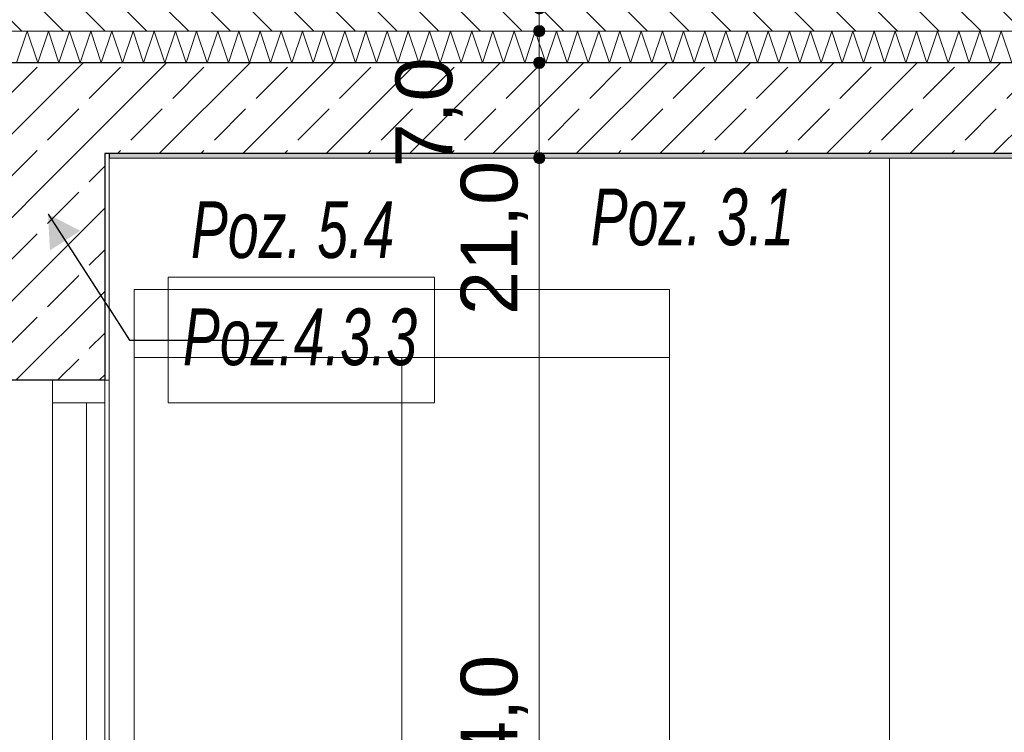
# Model space of a CAD drawing. Header units: millimetres. Extents: x 90539 to 127778, y -34922 to 14506.
# Tile 52 of 256: x 102020 to 104190, y 4164 to 5735. Entities that reach past the tile are written whole.
import ezdxf

# ---------------------------------------------------------------- set-up
doc = ezdxf.new("R2010")
doc.units = ezdxf.units.MM
doc.header["$MEASUREMENT"] = 0
doc.linetypes.add('Wipeout_Contour', pattern=[1000, 0, -1000])
for name, color, linetype in [('Nowe_A-Belki-Wieniec', 7, 'Continuous'), ('Nowe_A-Posadzki', 7, 'Continuous'), ('Nowe_A-Stropy', 7, 'Continuous'), ('Nowe_A-Wymiary-Wewnętrzne', 7, 'Continuous'), ('Nowe_A-Wymiary-Zewnętrzne', 7, 'Continuous'), ('Nowe_A-Ściany-Konstrukcyjne', 7, 'Continuous'), ('Nowe_A-Ściany-Wewnętrzne', 7, 'Continuous'), ('Nowe_Drzwi Archicad', 7, 'Continuous')]:
    doc.layers.add(name, color=color, linetype=linetype)
for name, color, linetype, lineweight in [('Nowe_A-Belki-Wieniec_Nr_pióra__30', 7, 'Continuous', 25), ('Nowe_A-Posadzki_Nr_pióra__174', 7, 'Continuous', 5), ('Nowe_A-Posadzki_Nr_pióra__9', 7, 'Continuous', 13), ('Nowe_A-Stropy_Nr_pióra__29', 7, 'Continuous', 25), ('Nowe_A-Stropy_Nr_pióra__49', 7, 'Continuous', 15), ('Nowe_A-Wymiary-Wewnętrzne_Nr_pióra__46', 5, 'Continuous', 15), ('Nowe_A-Wymiary-Zewnętrzne_Nr_pióra__46', 5, 'Continuous', 15), ('Nowe_A-Ściany-Konstrukcyjne_Nr_pióra__87', 7, 'Continuous', 13), ('Nowe_A-Ściany-Wewnętrzne_Nr_pióra__27', 7, 'Continuous', 25), ('Nowe_A-Ściany-Wewnętrzne_Nr_pióra__47', 7, 'Continuous', 15), ('Nowe_Drzwi Archicad_Nr_pióra__1', 7, 'Continuous', 13), ('Nowe_Drzwi Archicad_Nr_pióra__23', 7, 'Continuous', 15), ('Nowe_Drzwi Archicad_Nr_pióra__3', 7, 'Continuous', 13), ('Nowe_Drzwi Archicad_Nr_pióra__87', 7, 'Continuous', 13)]:
    doc.layers.add(name, color=color, linetype=linetype, lineweight=lineweight)
for name, color, linetype, lineweight, true_color in [('Nowe_A-Konstrukcja Opis_Nr_pióra__58', 7, 'Continuous', 13, 0xdf0000), ('Nowe_A-Wymiary-Wewnętrzne_Nr_pióra__45', 7, 'Continuous', 15, 0x40a5ff), ('Nowe_A-Wymiary-Wewnętrzne_Nr_pióra__85', 7, 'Continuous', 13, 0x80c2ff), ('Nowe_A-Wymiary-Zewnętrzne_Nr_pióra__45', 7, 'Continuous', 15, 0x40a5ff), ('Nowe_A-Wymiary-Zewnętrzne_Nr_pióra__85', 7, 'Continuous', 13, 0x80c2ff)]:
    doc.layers.add(name, color=color, linetype=linetype, lineweight=lineweight, true_color=true_color)
doc.styles.add('STYL_AUTOMATYCZNY_2', font='arial.ttf')
doc.styles.add('STYL_AUTOMATYCZNY_5', font='arial.ttf', dxfattribs={"width": 0.7})
doc.dimstyles.new('STYL_AUTOMATYCZNY__1', dxfattribs={"dimtxt": 125, "dimasz": 47.5, "dimexe": 0.18, "dimexo": 20, "dimgap": 0, "dimtad": 1, "dimdec": 1, "dimlfac": 0.1, "dimzin": 0, "dimdsep": 46, "dimtxsty": 'STYL_AUTOMATYCZNY_2', "dimblk": 'ARROWHEAD_11', "dimblk1": 'ARROWHEAD_11', "dimblk2": 'ARROWHEAD_11', "dimcen": 0.09, "dimclrd": 256, "dimclre": 256, "dimclrt": 5, "dimadec": 1, "dimazin": 0, "dimtfac": 1, "dimtdec": 4, "dimtmove": 0, "dimatfit": 3, "dimfxl": 0, "dimtolj": 1, "dimtzin": 0, "dimarcsym": 0})
doc.dimstyles.new('STYL_AUTOMATYCZNY__3', dxfattribs={"dimtxt": 0.18, "dimasz": 76, "dimexe": 0.18, "dimexo": 0.0625, "dimgap": 0, "dimtad": 0, "dimtih": 1, "dimtoh": 1, "dimdec": 4, "dimzin": 0, "dimdsep": 46, "dimcen": 0.09, "dimadec": 0, "dimazin": 0, "dimtfac": 1, "dimtdec": 4, "dimtmove": 0, "dimatfit": 3, "dimldrblk": 'ARROWHEAD_16', "dimfxl": 0, "dimtolj": 1, "dimtzin": 0, "dimarcsym": 0})
pattern_1 = [(0, (0, 0), (0, 86.60254), [0, -50]), (0, (25, 43.3), (0, 86.60254), [0, -50])]
pattern_2 = [(45, (0, 0), (-91.92388, 91.92388), []), (45, (-45.96, 45.96), (-91.92388, 91.92388), [97.5, -32.5])]

# ---------------------------------------------------------------- blocks, each defined once
blk = doc.blocks.new('ElemPrzekroju_42')
at = {"color": 254, "linetype": 'Wipeout_Contour', "lineweight": 0, "ltscale": 1745412.149286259}
blk.add_wipeout([(102254.8, 3880), (102217.6, 3880), (102217.6, 2990), (102272.6, 2990), (102272.6, 5140), (103452.6, 5140), (103452.6, 2990), (103937.6, 2990), (103937.6, 5430), (102217.6, 5430), (102217.6, 3900), (102254.8, 3900), (102260.5, 3898.7), (102265.2, 3897.1), (102268.7, 3890), (102265.2, 3882.9), (102260.5, 3881.3)], dxfattribs=at).dxf.layer = 'Nowe_A-Ściany-Konstrukcyjne'
blk = doc.blocks.new('ElemPrzekroju_46')
at = {"color": 254, "linetype": 'Wipeout_Contour', "lineweight": 0, "ltscale": 416659.386042}
blk.add_wipeout([(103947.6, 2990), (104197.6, 2990), (104197.6, 5430), (103947.6, 5430)], dxfattribs=at).dxf.layer = 'Nowe_A-Ściany-Konstrukcyjne'
at = {"color": 254, "linetype": 'Wipeout_Contour', "lineweight": 0, "ltscale": 416139.846598}
blk.add_wipeout([(103937.6, 2990), (103947.6, 2990), (103947.6, 5430), (103937.6, 5430)], dxfattribs=at).dxf.layer = 'Nowe_A-Ściany-Konstrukcyjne'
at = {"layer": 'Nowe_A-Ściany-Konstrukcyjne_Nr_pióra__87', "color": 7, "linetype": 'Continuous', "lineweight": 13}
blk.add_line((103937.6, 2990), (103937.6, 5430), dxfattribs=at)
blk = doc.blocks.new('ElemPrzekroju_54')
at = {"color": 254, "linetype": 'Wipeout_Contour', "lineweight": 0, "ltscale": 510610.455212}
blk.add_wipeout([(101947.6, 4940), (101947.6, 2890), (102092.6, 2890), (102092.6, 4890), (102092.6, 4940)], dxfattribs=at).dxf.layer = 'Nowe_A-Ściany-Wewnętrzne'
at = {"color": 254, "linetype": 'Wipeout_Contour', "lineweight": 0, "ltscale": 409239.046}
blk.add_wipeout([(102207.6, 4940), (102207.6, 3917), (102217.6, 3917), (102217.6, 4940)], dxfattribs=at).dxf.layer = 'Nowe_A-Ściany-Wewnętrzne'
at = {"layer": 'Nowe_A-Ściany-Wewnętrzne', "linetype": 'Continuous', "lineweight": 0, "true_color": 0x000000}
h = blk.add_hatch(dxfattribs=at)
h.set_pattern_fill('Tynk', color=18, style=0, pattern_type=2)
h.set_pattern_definition(pattern_1)
h.paths.add_polyline_path([(102207.6, 5440), (102207.6, 5390), (102207.6, 4940), (102217.6, 4940), (102217.6, 5440)])
h = blk.add_hatch(dxfattribs=at)
h.set_pattern_fill('Beton_zbrojony', color=18, style=0, pattern_type=2)
h.set_pattern_definition(pattern_2)
h.paths.add_polyline_path([(101957.6, 5390), (101957.6, 4940), (102207.6, 4940), (102207.6, 5390)])
at = {"layer": 'Nowe_A-Ściany-Wewnętrzne_Nr_pióra__27', "color": 7, "linetype": 'Continuous', "lineweight": 25, "flags": 128}
for points in [[(102207.6, 5440), (102207.6, 5390), (102207.6, 4940)], [(102207.6, 4940), (102092.6, 4940), (101957.6, 4940)]]:
    blk.add_lwpolyline(points, dxfattribs=at)
at = {"layer": 'Nowe_A-Ściany-Wewnętrzne_Nr_pióra__47', "color": 7, "linetype": 'Continuous', "lineweight": 15}
for p, q in [((102217.6, 5430), (102217.6, 4940)), ((102217.6, 4940), (102207.6, 4940))]:
    blk.add_line(p, q, dxfattribs=at)
blk = doc.blocks.new('ElemPrzekroju_143')
at = {"layer": 'Nowe_A-Stropy', "linetype": 'Continuous', "lineweight": 0, "true_color": 0x000000}
h = blk.add_hatch(dxfattribs=at)
h.set_pattern_fill('Beton_zbrojony', color=18, style=0, pattern_type=2)
h.set_pattern_definition(pattern_2)
h.paths.add_polyline_path([(102207.6, 5640), (102207.6, 5440), (102217.6, 5440), (107307.6, 5440), (107317.6, 5440), (107317.6, 5640)])
h = blk.add_hatch(dxfattribs=at)
h.set_pattern_fill('Tynk', color=18, style=0, pattern_type=2)
h.set_pattern_definition(pattern_1)
h.paths.add_polyline_path([(107307.6, 5440), (102217.6, 5440), (102217.6, 5430), (107307.6, 5430)])
at = {"layer": 'Nowe_A-Stropy_Nr_pióra__29', "color": 7, "linetype": 'Continuous', "lineweight": 25}
for p, q in [((107317.6, 5640), (102207.6, 5640)), ((102217.6, 5440), (102217.6, 5430))]:
    blk.add_line(p, q, dxfattribs=at)
at = {"layer": 'Nowe_A-Stropy_Nr_pióra__29', "color": 7, "linetype": 'Continuous', "lineweight": 25, "flags": 128}
blk.add_lwpolyline([(107317.6, 5440), (107307.6, 5440), (102217.6, 5440), (102207.6, 5440)], dxfattribs=at)
at = {"layer": 'Nowe_A-Stropy_Nr_pióra__49', "color": 7, "linetype": 'Continuous', "lineweight": 15}
blk.add_line((107307.6, 5430), (102217.6, 5430), dxfattribs=at)
blk = doc.blocks.new('*X384')
at = {"layer": 'Nowe_A-Posadzki_Nr_pióra__174', "color": 7, "linetype": 'Continuous', "lineweight": 5}
for p, q in [((102013.3, 5640), (102036.7, 5710)), ((102036.7, 5710), (102060, 5640)), ((102060, 5640), (102083.3, 5710)), ((102083.3, 5710), (102106.7, 5640)), ((102106.7, 5640), (102130, 5710)), ((102130, 5710), (102153.3, 5640)), ((102153.3, 5640), (102176.7, 5710)), ((102176.7, 5710), (102200, 5640)), ((102200, 5640), (102223.3, 5710)), ((102223.3, 5710), (102246.7, 5640)), ((102246.7, 5640), (102270, 5710)), ((102270, 5710), (102293.3, 5640)), ((102293.3, 5640), (102316.7, 5710)), ((102316.7, 5710), (102340, 5640)), ((102340, 5640), (102363.3, 5710)), ((102363.3, 5710), (102386.7, 5640)), ((102386.7, 5640), (102410, 5710)), ((102410, 5710), (102433.3, 5640)), ((102433.3, 5640), (102456.7, 5710)), ((102456.7, 5710), (102480, 5640)), ((102480, 5640), (102503.3, 5710)), ((102503.3, 5710), (102526.7, 5640)), ((102526.7, 5640), (102550, 5710)), ((102550, 5710), (102573.3, 5640)), ((102573.3, 5640), (102596.7, 5710)), ((102596.7, 5710), (102620, 5640)), ((102620, 5640), (102643.3, 5710)), ((102643.3, 5710), (102666.7, 5640)), ((102666.7, 5640), (102690, 5710)), ((102690, 5710), (102713.3, 5640)), ((102713.3, 5640), (102736.7, 5710)), ((102736.7, 5710), (102760, 5640)), ((102760, 5640), (102783.3, 5710)), ((102783.3, 5710), (102806.7, 5640)), ((102806.7, 5640), (102830, 5710)), ((102830, 5710), (102853.3, 5640)), ((102853.3, 5640), (102876.7, 5710)), ((102876.7, 5710), (102900, 5640)), ((102900, 5640), (102923.3, 5710)), ((102923.3, 5710), (102946.7, 5640)), ((102946.7, 5640), (102970, 5710)), ((102970, 5710), (102993.3, 5640)), ((102993.3, 5640), (103016.7, 5710)), ((103016.7, 5710), (103040, 5640)), ((103040, 5640), (103063.3, 5710)), ((103063.3, 5710), (103086.7, 5640)), ((103086.7, 5640), (103110, 5710)), ((103110, 5710), (103133.3, 5640)), ((103133.3, 5640), (103156.7, 5710)), ((103156.7, 5710), (103180, 5640)), ((103180, 5640), (103203.3, 5710)), ((103203.3, 5710), (103226.7, 5640)), ((103226.7, 5640), (103250, 5710)), ((103250, 5710), (103273.3, 5640)), ((103273.3, 5640), (103296.7, 5710)), ((103296.7, 5710), (103320, 5640)), ((103320, 5640), (103343.3, 5710)), ((103343.3, 5710), (103366.7, 5640)), ((103366.7, 5640), (103390, 5710)), ((103390, 5710), (103413.3, 5640)), ((103413.3, 5640), (103436.7, 5710)), ((103436.7, 5710), (103460, 5640)), ((103460, 5640), (103483.3, 5710)), ((103483.3, 5710), (103506.7, 5640)), ((103506.7, 5640), (103530, 5710)), ((103530, 5710), (103553.3, 5640)), ((103553.3, 5640), (103576.7, 5710)), ((103576.7, 5710), (103600, 5640)), ((103600, 5640), (103623.3, 5710)), ((103623.3, 5710), (103646.7, 5640)), ((103646.7, 5640), (103670, 5710)), ((103670, 5710), (103693.3, 5640)), ((103693.3, 5640), (103716.7, 5710)), ((103716.7, 5710), (103740, 5640)), ((103740, 5640), (103763.3, 5710)), ((103763.3, 5710), (103786.7, 5640)), ((103786.7, 5640), (103810, 5710)), ((103810, 5710), (103833.3, 5640)), ((103833.3, 5640), (103856.7, 5710)), ((103856.7, 5710), (103880, 5640)), ((103880, 5640), (103903.3, 5710)), ((103903.3, 5710), (103926.7, 5640)), ((103926.7, 5640), (103950, 5710)), ((103950, 5710), (103973.3, 5640)), ((103973.3, 5640), (103996.7, 5710)), ((103996.7, 5710), (104020, 5640)), ((104020, 5640), (104043.3, 5710)), ((104043.3, 5710), (104066.7, 5640)), ((104066.7, 5640), (104090, 5710)), ((104090, 5710), (104113.3, 5640)), ((104113.3, 5640), (104136.7, 5710)), ((104136.7, 5710), (104160, 5640)), ((104160, 5640), (104183.3, 5710)), ((104183.3, 5710), (104206.7, 5640))]:
    blk.add_line(p, q, dxfattribs=at)
blk = doc.blocks.new('ElemPrzekroju_328')
at = {"layer": 'Nowe_A-Posadzki', "linetype": 'Continuous', "lineweight": 0, "true_color": 0x000000}
h = blk.add_hatch(dxfattribs=at)
h.set_pattern_fill('Cegła_zwykła', color=18, style=0, pattern_type=2)
h.set_pattern_definition([(135, (0, 0), (45.96194, 45.96194), [])])
h.paths.add_polyline_path([(99177.6, 5760), (99177.6, 5710), (107317.6, 5710), (107317.6, 5760)])
at = {"layer": 'Nowe_A-Posadzki_Nr_pióra__9', "color": 7, "linetype": 'Continuous', "lineweight": 13}
blk.add_line((107317.6, 5710), (99177.6, 5710), dxfattribs=at)
at = {"layer": 'Nowe_A-Posadzki', "lineweight": 0}
blk.add_blockref('*X384', (0, 0), dxfattribs=at)
blk = doc.blocks.new('ElemPrzekroju_359')
at = {"layer": 'Nowe_A-Belki-Wieniec', "linetype": 'Continuous', "lineweight": 0, "true_color": 0x000000}
h = blk.add_hatch(dxfattribs=at)
h.set_pattern_fill('Beton_zbrojony', color=18, style=0, pattern_type=2)
h.set_pattern_definition(pattern_2)
h.paths.add_polyline_path([(101957.6, 5640), (101957.6, 5430), (101957.6, 5390), (102207.6, 5390), (102207.6, 5640)])
at = {"layer": 'Nowe_A-Belki-Wieniec_Nr_pióra__30', "color": 7, "linetype": 'Continuous', "lineweight": 25}
blk.add_line((102207.6, 5640), (101957.6, 5640), dxfattribs=at)
at = {"layer": 'Nowe_A-Belki-Wieniec_Nr_pióra__30', "color": 7, "linetype": 'Continuous', "lineweight": 25, "flags": 128}
blk.add_lwpolyline([(101957.6, 5640), (101957.6, 5440), (101957.6, 5430)], dxfattribs=at)
blk = doc.blocks.new('ElemPrzekroju_409')
at = {"layer": 'Nowe_Drzwi Archicad_Nr_pióra__23', "color": 7, "linetype": 'Continuous', "lineweight": 15}
blk.add_line((102207.6, 4940), (102207.6, 4890), dxfattribs=at)
at = {"layer": 'Nowe_Drzwi Archicad_Nr_pióra__3', "color": 7, "linetype": 'Continuous', "lineweight": 13}
blk.add_line((102207.6, 4890), (102207.6, 3916.4), dxfattribs=at)
at = {"layer": 'Nowe_Drzwi Archicad_Nr_pióra__87', "color": 7, "linetype": 'Continuous', "lineweight": 13}
blk.add_line((102217.6, 4940), (102217.6, 3917), dxfattribs=at)
at = {"color": 254, "linetype": 'Wipeout_Contour', "lineweight": 0, "ltscale": 2146489.9980939}
blk.add_wipeout([(102167.6, 4890), (102092.6, 4890), (102092.6, 2890), (102167.6, 2890), (102167.6, 3763), (102157.6, 3763), (102157.6, 3817), (102167.6, 3817), (102167.6, 3863), (102157.6, 3863), (102157.6, 3880), (102120.4, 3880), (102114.7, 3881.3), (102110, 3882.9), (102106.5, 3890), (102110, 3897.1), (102114.7, 3898.7), (102120.4, 3900), (102157.6, 3900), (102157.6, 3917), (102167.6, 3917)], dxfattribs=at).dxf.layer = 'Nowe_Drzwi Archicad'
at = {"layer": 'Nowe_Drzwi Archicad_Nr_pióra__23', "color": 7, "linetype": 'Continuous', "lineweight": 15}
blk.add_line((102092.6, 4940), (102092.6, 4890), dxfattribs=at)
at = {"layer": 'Nowe_Drzwi Archicad_Nr_pióra__23', "color": 7, "linetype": 'Continuous', "lineweight": 15, "flags": 128}
blk.add_lwpolyline([(102207.6, 4890), (102167.6, 4890), (102092.6, 4890)], dxfattribs=at)
at = {"layer": 'Nowe_Drzwi Archicad_Nr_pióra__3', "color": 7, "linetype": 'Continuous', "lineweight": 13}
for p, q in [((102092.6, 2890), (102092.6, 4890)), ((102167.6, 4890), (102167.6, 3916.4))]:
    blk.add_line(p, q, dxfattribs=at)
blk = doc.blocks.new('ElemPrzekroju_557')
at = {"color": 254, "linetype": 'Wipeout_Contour', "lineweight": 0, "ltscale": 411949.001019}
blk.add_wipeout([(103452.6, 5140), (102272.6, 5140), (102272.6, 4990), (103452.6, 4990)], dxfattribs=at).dxf.layer = 'Nowe_Drzwi Archicad'
at = {"layer": 'Nowe_Drzwi Archicad_Nr_pióra__87', "color": 7, "linetype": 'Continuous', "lineweight": 13}
blk.add_line((102272.6, 5140), (103452.6, 5140), dxfattribs=at)
at = {"color": 254, "linetype": 'Wipeout_Contour', "lineweight": 0, "ltscale": 410594.412704}
blk.add_wipeout([(102272.6, 2890), (102862.6, 2890), (102862.6, 4990), (102272.6, 4990)], dxfattribs=at).dxf.layer = 'Nowe_Drzwi Archicad'
at = {"layer": 'Nowe_Drzwi Archicad_Nr_pióra__87', "color": 7, "linetype": 'Continuous', "lineweight": 13}
blk.add_line((102272.6, 2990), (102272.6, 5140), dxfattribs=at)
at = {"color": 254, "linetype": 'Wipeout_Contour', "lineweight": 0, "ltscale": 412952.561172}
blk.add_wipeout([(102862.6, 2890), (103452.6, 2890), (103452.6, 4990), (102862.6, 4990)], dxfattribs=at).dxf.layer = 'Nowe_Drzwi Archicad'
at = {"layer": 'Nowe_Drzwi Archicad_Nr_pióra__1', "color": 7, "linetype": 'Continuous', "lineweight": 13}
for p, q in [((102272.6, 4990), (102862.6, 4990)), ((102862.6, 2890), (102862.6, 4990)), ((102862.6, 4990), (103452.6, 4990))]:
    blk.add_line(p, q, dxfattribs=at)
at = {"layer": 'Nowe_Drzwi Archicad_Nr_pióra__87', "color": 7, "linetype": 'Continuous', "lineweight": 13}
blk.add_line((103452.6, 5140), (103452.6, 2990), dxfattribs=at)
blk = doc.blocks.new('*D657')
at = {"layer": 'Nowe_A-Wymiary-Zewnętrzne_Nr_pióra__45', "linetype": 'Continuous', "lineweight": 15, "true_color": 0x40a5ff}
for points in [[(103152.9, 5430), (103153.9, 5425.2), (103156.6, 5421.2), (103160.6, 5418.5), (103165.4, 5417.5), (103170.2, 5418.5), (103174.3, 5421.2), (103177, 5425.2), (103177.9, 5430), (103177, 5434.8), (103174.3, 5438.8), (103170.2, 5441.5), (103165.4, 5442.5), (103160.6, 5441.5), (103156.6, 5438.8), (103153.9, 5434.8)], [(103152.9, 2890), (103153.9, 2885.2), (103156.6, 2881.2), (103160.6, 2878.5), (103165.4, 2877.5), (103170.2, 2878.5), (103174.3, 2881.2), (103177, 2885.2), (103177.9, 2890), (103177, 2894.8), (103174.3, 2898.8), (103170.2, 2901.5), (103165.4, 2902.5), (103160.6, 2901.5), (103156.6, 2898.8), (103153.9, 2894.8)]]:
    blk.add_hatch(color=161, dxfattribs=at).paths.add_polyline_path(points)
at = {"layer": 'Nowe_A-Wymiary-Zewnętrzne_Nr_pióra__45', "color": 161, "linetype": 'Continuous', "lineweight": 15, "true_color": 0x40a5ff}
for centre in [(103165.4, 5430), (103165.4, 2890)]:
    blk.add_circle(centre, 12.5, dxfattribs=at)
at = {"layer": 'Nowe_A-Wymiary-Zewnętrzne_Nr_pióra__85', "color": 151, "linetype": 'Continuous', "lineweight": 13, "true_color": 0x80c2ff}
for p, q in [((103152.9, 5430), (103118.6, 5430)), ((103212.3, 5430), (103177.9, 5430)), ((103165.4, 2902.5), (103165.4, 5417.5)), ((103152.9, 2890), (103118.6, 2890)), ((103212.3, 2890), (103177.9, 2890))]:
    blk.add_line(p, q, dxfattribs=at)
at = {"layer": 'Nowe_A-Wymiary-Zewnętrzne_Nr_pióra__46', "color": 5, "lineweight": 15, "char_height": 125, "attachment_point": 7, "rotation": 90, "style": 'STYL_AUTOMATYCZNY_2'}
for s, insert in [('\\A1;{\\pql;\\fArial|b0|i0|c238|p0;\\W1.000000;7,0}', (102996.7, 5409.2)), ('\\A1;{\\pql;\\fArial|b0|i0|c238|p0;\\W1.000000;21,0}', (103140.4, 5083.9)), ('\\A1;{\\pql;\\fArial|b0|i0|c238|p0;\\W1.000000;254,0}', (103140.4, 3897.8)), ('\\A1;{\\pql;\\fArial|b0|i0|c238|p0;\\W1.000000;2,0}', (103140.4, 2902.5))]:
    blk.add_mtext(s, dxfattribs=dict(at, insert=insert))
blk = doc.blocks.new('ARROWHEAD_11')
at = {"color": 0, "linetype": 'Continuous', "lineweight": 0}
blk.add_line((0, 0), (-1, 0), dxfattribs=at)
at = {"color": 0, "linetype": 'Continuous', "lineweight": 0, "const_width": 0.25, "flags": 128}
blk.add_lwpolyline([(-0.125, 0, 1), (0.125, 0, 1)], format="xyb", close=True, dxfattribs=at)
blk = doc.blocks.new('*D658')
at = {"layer": 'Nowe_A-Wymiary-Zewnętrzne_Nr_pióra__45', "linetype": 'Continuous', "lineweight": 15, "true_color": 0x40a5ff}
for points in [[(103152.9, 5640), (103153.9, 5635.2), (103156.6, 5631.2), (103160.6, 5628.5), (103165.4, 5627.5), (103170.2, 5628.5), (103174.3, 5631.2), (103177, 5635.2), (103177.9, 5640), (103177, 5644.8), (103174.3, 5648.8), (103170.2, 5651.5), (103165.4, 5652.5), (103160.6, 5651.5), (103156.6, 5648.8), (103153.9, 5644.8)], [(103152.9, 5430), (103153.9, 5425.2), (103156.6, 5421.2), (103160.6, 5418.5), (103165.4, 5417.5), (103170.2, 5418.5), (103174.3, 5421.2), (103177, 5425.2), (103177.9, 5430), (103177, 5434.8), (103174.3, 5438.8), (103170.2, 5441.5), (103165.4, 5442.5), (103160.6, 5441.5), (103156.6, 5438.8), (103153.9, 5434.8)]]:
    blk.add_hatch(color=161, dxfattribs=at).paths.add_polyline_path(points)
at = {"layer": 'Nowe_A-Wymiary-Zewnętrzne_Nr_pióra__45', "color": 161, "linetype": 'Continuous', "lineweight": 15, "true_color": 0x40a5ff}
for centre in [(103165.4, 5640), (103165.4, 5430)]:
    blk.add_circle(centre, 12.5, dxfattribs=at)
at = {"layer": 'Nowe_A-Wymiary-Zewnętrzne_Nr_pióra__85', "color": 151, "linetype": 'Continuous', "lineweight": 13, "true_color": 0x80c2ff}
for p, q in [((103152.9, 5640), (103118.6, 5640)), ((103165.4, 5442.5), (103165.4, 5627.5)), ((103212.3, 5640), (103177.9, 5640)), ((103152.9, 5430), (103118.6, 5430)), ((103212.3, 5430), (103177.9, 5430))]:
    blk.add_line(p, q, dxfattribs=at)
blk = doc.blocks.new('*D659')
at = {"layer": 'Nowe_A-Wymiary-Zewnętrzne_Nr_pióra__45', "linetype": 'Continuous', "lineweight": 15, "true_color": 0x40a5ff}
for points in [[(103152.9, 5710), (103153.9, 5705.2), (103156.6, 5701.2), (103160.6, 5698.5), (103165.4, 5697.5), (103170.2, 5698.5), (103174.3, 5701.2), (103177, 5705.2), (103177.9, 5710), (103177, 5714.8), (103174.3, 5718.8), (103170.2, 5721.5), (103165.4, 5722.5), (103160.6, 5721.5), (103156.6, 5718.8), (103153.9, 5714.8)], [(103152.9, 5640), (103153.9, 5635.2), (103156.6, 5631.2), (103160.6, 5628.5), (103165.4, 5627.5), (103170.2, 5628.5), (103174.3, 5631.2), (103177, 5635.2), (103177.9, 5640), (103177, 5644.8), (103174.3, 5648.8), (103170.2, 5651.5), (103165.4, 5652.5), (103160.6, 5651.5), (103156.6, 5648.8), (103153.9, 5644.8)]]:
    blk.add_hatch(color=161, dxfattribs=at).paths.add_polyline_path(points)
at = {"layer": 'Nowe_A-Wymiary-Zewnętrzne_Nr_pióra__45', "color": 161, "linetype": 'Continuous', "lineweight": 15, "true_color": 0x40a5ff}
for centre in [(103165.4, 5710), (103165.4, 5640)]:
    blk.add_circle(centre, 12.5, dxfattribs=at)
at = {"layer": 'Nowe_A-Wymiary-Zewnętrzne_Nr_pióra__85', "color": 151, "linetype": 'Continuous', "lineweight": 13, "true_color": 0x80c2ff}
for p, q in [((103152.9, 5710), (103118.6, 5710)), ((103212.3, 5710), (103177.9, 5710)), ((103165.4, 5652.5), (103165.4, 5697.5)), ((103152.9, 5640), (103118.6, 5640)), ((103212.3, 5640), (103177.9, 5640))]:
    blk.add_line(p, q, dxfattribs=at)
blk = doc.blocks.new('*D660')
at = {"layer": 'Nowe_A-Wymiary-Zewnętrzne_Nr_pióra__45', "linetype": 'Continuous', "lineweight": 15, "true_color": 0x40a5ff}
for points in [[(103152.9, 5760), (103153.9, 5755.2), (103156.6, 5751.2), (103160.6, 5748.5), (103165.4, 5747.5), (103170.2, 5748.5), (103174.3, 5751.2), (103177, 5755.2), (103177.9, 5760), (103177, 5764.8), (103174.3, 5768.8), (103170.2, 5771.5), (103165.4, 5772.5), (103160.6, 5771.5), (103156.6, 5768.8), (103153.9, 5764.8)], [(103152.9, 5710), (103153.9, 5705.2), (103156.6, 5701.2), (103160.6, 5698.5), (103165.4, 5697.5), (103170.2, 5698.5), (103174.3, 5701.2), (103177, 5705.2), (103177.9, 5710), (103177, 5714.8), (103174.3, 5718.8), (103170.2, 5721.5), (103165.4, 5722.5), (103160.6, 5721.5), (103156.6, 5718.8), (103153.9, 5714.8)]]:
    blk.add_hatch(color=161, dxfattribs=at).paths.add_polyline_path(points)
at = {"layer": 'Nowe_A-Wymiary-Zewnętrzne_Nr_pióra__45', "color": 161, "linetype": 'Continuous', "lineweight": 15, "true_color": 0x40a5ff}
for centre in [(103165.4, 5760), (103165.4, 5710)]:
    blk.add_circle(centre, 12.5, dxfattribs=at)
at = {"layer": 'Nowe_A-Wymiary-Zewnętrzne_Nr_pióra__85', "color": 151, "linetype": 'Continuous', "lineweight": 13, "true_color": 0x80c2ff}
for p, q in [((103152.9, 5760), (103118.6, 5760)), ((103212.3, 5760), (103177.9, 5760)), ((103165.4, 5722.5), (103165.4, 5747.5)), ((103152.9, 5710), (103118.6, 5710)), ((103212.3, 5710), (103177.9, 5710))]:
    blk.add_line(p, q, dxfattribs=at)
blk = doc.blocks.new('*D704')
at = {"layer": 'Nowe_A-Wymiary-Wewnętrzne_Nr_pióra__45', "linetype": 'Continuous', "lineweight": 15, "true_color": 0x40a5ff}
for points in [[(108300.4, 4960), (108301.4, 4955.2), (108304.1, 4951.2), (108308.1, 4948.5), (108312.9, 4947.5), (108317.7, 4948.5), (108321.8, 4951.2), (108324.5, 4955.2), (108325.4, 4960), (108324.5, 4964.8), (108321.8, 4968.8), (108317.7, 4971.5), (108312.9, 4972.5), (108308.1, 4971.5), (108304.1, 4968.8), (108301.4, 4964.8)], [(108300.4, 2890), (108301.4, 2885.2), (108304.1, 2881.2), (108308.1, 2878.5), (108312.9, 2877.5), (108317.7, 2878.5), (108321.8, 2881.2), (108324.5, 2885.2), (108325.4, 2890), (108324.5, 2894.8), (108321.8, 2898.8), (108317.7, 2901.5), (108312.9, 2902.5), (108308.1, 2901.5), (108304.1, 2898.8), (108301.4, 2894.8)]]:
    blk.add_hatch(color=161, dxfattribs=at).paths.add_polyline_path(points)
at = {"layer": 'Nowe_A-Wymiary-Wewnętrzne_Nr_pióra__45', "color": 161, "linetype": 'Continuous', "lineweight": 15, "true_color": 0x40a5ff}
for centre in [(108312.9, 4960), (108312.9, 2890)]:
    blk.add_circle(centre, 12.5, dxfattribs=at)
at = {"layer": 'Nowe_A-Wymiary-Wewnętrzne_Nr_pióra__85', "color": 151, "linetype": 'Continuous', "lineweight": 13, "true_color": 0x80c2ff}
for p, q in [((108300.4, 4960), (108266.1, 4960)), ((108359.8, 4960), (108325.4, 4960)), ((108312.9, 2902.5), (108312.9, 4947.5)), ((108300.4, 2890), (108266.1, 2890)), ((108359.8, 2890), (108325.4, 2890))]:
    blk.add_line(p, q, dxfattribs=at)
at = {"layer": 'Nowe_A-Wymiary-Wewnętrzne_Nr_pióra__46', "color": 5, "lineweight": 15, "char_height": 125, "attachment_point": 7, "rotation": 90, "style": 'STYL_AUTOMATYCZNY_2'}
for s, insert in [('\\A1;{\\pql;\\fArial|b0|i0|c238|p0;\\W1.000000;207,0}', (108287.9, 3877.3)), ('\\A1;{\\pql;\\fArial|b0|i0|c238|p0;\\W1.000000;35,0}', (108287.9, 2902.5))]:
    blk.add_mtext(s, dxfattribs=dict(at, insert=insert))
blk = doc.blocks.new('*D705')
at = {"layer": 'Nowe_A-Wymiary-Wewnętrzne_Nr_pióra__45', "linetype": 'Continuous', "lineweight": 15, "true_color": 0x40a5ff}
for points in [[(108300.4, 5430), (108301.4, 5425.2), (108304.1, 5421.2), (108308.1, 5418.5), (108312.9, 5417.5), (108317.7, 5418.5), (108321.8, 5421.2), (108324.5, 5425.2), (108325.4, 5430), (108324.5, 5434.8), (108321.8, 5438.8), (108317.7, 5441.5), (108312.9, 5442.5), (108308.1, 5441.5), (108304.1, 5438.8), (108301.4, 5434.8)], [(108300.4, 4960), (108301.4, 4955.2), (108304.1, 4951.2), (108308.1, 4948.5), (108312.9, 4947.5), (108317.7, 4948.5), (108321.8, 4951.2), (108324.5, 4955.2), (108325.4, 4960), (108324.5, 4964.8), (108321.8, 4968.8), (108317.7, 4971.5), (108312.9, 4972.5), (108308.1, 4971.5), (108304.1, 4968.8), (108301.4, 4964.8)]]:
    blk.add_hatch(color=161, dxfattribs=at).paths.add_polyline_path(points)
at = {"layer": 'Nowe_A-Wymiary-Wewnętrzne_Nr_pióra__45', "color": 161, "linetype": 'Continuous', "lineweight": 15, "true_color": 0x40a5ff}
for centre in [(108312.9, 5430), (108312.9, 4960)]:
    blk.add_circle(centre, 12.5, dxfattribs=at)
at = {"layer": 'Nowe_A-Wymiary-Wewnętrzne_Nr_pióra__85', "color": 151, "linetype": 'Continuous', "lineweight": 13, "true_color": 0x80c2ff}
for p, q in [((108300.4, 5430), (108266.1, 5430)), ((108359.8, 5430), (108325.4, 5430)), ((108312.9, 4972.5), (108312.9, 5417.5)), ((108300.4, 4960), (108266.1, 4960)), ((108359.8, 4960), (108325.4, 4960))]:
    blk.add_line(p, q, dxfattribs=at)
at = {"layer": 'Nowe_A-Wymiary-Wewnętrzne_Nr_pióra__46', "color": 5, "lineweight": 15, "insert": (108287.9, 5028.2), "char_height": 125, "attachment_point": 7, "rotation": 90, "style": 'STYL_AUTOMATYCZNY_2'}
blk.add_mtext('\\A1;{\\pql;\\fArial|b0|i0|c238|p0;\\W1.000000;47,0}', dxfattribs=at)
blk = doc.blocks.new('*D706')
at = {"layer": 'Nowe_A-Wymiary-Wewnętrzne_Nr_pióra__45', "linetype": 'Continuous', "lineweight": 15, "true_color": 0x40a5ff}
for points in [[(108300.4, 5780), (108301.4, 5775.2), (108304.1, 5771.2), (108308.1, 5768.5), (108312.9, 5767.5), (108317.7, 5768.5), (108321.8, 5771.2), (108324.5, 5775.2), (108325.4, 5780), (108324.5, 5784.8), (108321.8, 5788.8), (108317.7, 5791.5), (108312.9, 5792.5), (108308.1, 5791.5), (108304.1, 5788.8), (108301.4, 5784.8)], [(108300.4, 5430), (108301.4, 5425.2), (108304.1, 5421.2), (108308.1, 5418.5), (108312.9, 5417.5), (108317.7, 5418.5), (108321.8, 5421.2), (108324.5, 5425.2), (108325.4, 5430), (108324.5, 5434.8), (108321.8, 5438.8), (108317.7, 5441.5), (108312.9, 5442.5), (108308.1, 5441.5), (108304.1, 5438.8), (108301.4, 5434.8)]]:
    blk.add_hatch(color=161, dxfattribs=at).paths.add_polyline_path(points)
at = {"layer": 'Nowe_A-Wymiary-Wewnętrzne_Nr_pióra__45', "color": 161, "linetype": 'Continuous', "lineweight": 15, "true_color": 0x40a5ff}
for centre in [(108312.9, 5780), (108312.9, 5430)]:
    blk.add_circle(centre, 12.5, dxfattribs=at)
at = {"layer": 'Nowe_A-Wymiary-Wewnętrzne_Nr_pióra__85', "color": 151, "linetype": 'Continuous', "lineweight": 13, "true_color": 0x80c2ff}
for p, q in [((108300.4, 5780), (108266.1, 5780)), ((108359.8, 5780), (108325.4, 5780)), ((108312.9, 5442.5), (108312.9, 5767.5)), ((108300.4, 5430), (108266.1, 5430)), ((108359.8, 5430), (108325.4, 5430))]:
    blk.add_line(p, q, dxfattribs=at)
blk = doc.blocks.new('*D720')
at = {"layer": 'Nowe_A-Wymiary-Wewnętrzne_Nr_pióra__45', "linetype": 'Continuous', "lineweight": 15, "true_color": 0x40a5ff}
for points in [[(116511.2, 5430), (116512.1, 5425.2), (116514.8, 5421.2), (116518.9, 5418.5), (116523.7, 5417.5), (116528.4, 5418.5), (116532.5, 5421.2), (116535.2, 5425.2), (116536.2, 5430), (116535.2, 5434.8), (116532.5, 5438.8), (116528.4, 5441.5), (116523.7, 5442.5), (116518.9, 5441.5), (116514.8, 5438.8), (116512.1, 5434.8)], [(116511.2, 5090), (116512.1, 5085.2), (116514.8, 5081.2), (116518.9, 5078.5), (116523.7, 5077.5), (116528.4, 5078.5), (116532.5, 5081.2), (116535.2, 5085.2), (116536.2, 5090), (116535.2, 5094.8), (116532.5, 5098.8), (116528.4, 5101.5), (116523.7, 5102.5), (116518.9, 5101.5), (116514.8, 5098.8), (116512.1, 5094.8)]]:
    blk.add_hatch(color=161, dxfattribs=at).paths.add_polyline_path(points)
at = {"layer": 'Nowe_A-Wymiary-Wewnętrzne_Nr_pióra__45', "color": 161, "linetype": 'Continuous', "lineweight": 15, "true_color": 0x40a5ff}
for centre in [(116523.7, 5430), (116523.7, 5090)]:
    blk.add_circle(centre, 12.5, dxfattribs=at)
at = {"layer": 'Nowe_A-Wymiary-Wewnętrzne_Nr_pióra__85', "color": 151, "linetype": 'Continuous', "lineweight": 13, "true_color": 0x80c2ff}
for p, q in [((116511.2, 5430), (116476.8, 5430)), ((116570.5, 5430), (116536.2, 5430)), ((116523.7, 5102.5), (116523.7, 5417.5)), ((116511.2, 5090), (116476.8, 5090)), ((116570.5, 5090), (116536.2, 5090))]:
    blk.add_line(p, q, dxfattribs=at)
blk = doc.blocks.new('*D721')
at = {"layer": 'Nowe_A-Wymiary-Wewnętrzne_Nr_pióra__45', "linetype": 'Continuous', "lineweight": 15, "true_color": 0x40a5ff}
for points in [[(116511.2, 5780), (116512.1, 5775.2), (116514.8, 5771.2), (116518.9, 5768.5), (116523.7, 5767.5), (116528.4, 5768.5), (116532.5, 5771.2), (116535.2, 5775.2), (116536.2, 5780), (116535.2, 5784.8), (116532.5, 5788.8), (116528.4, 5791.5), (116523.7, 5792.5), (116518.9, 5791.5), (116514.8, 5788.8), (116512.1, 5784.8)], [(116511.2, 5430), (116512.1, 5425.2), (116514.8, 5421.2), (116518.9, 5418.5), (116523.7, 5417.5), (116528.4, 5418.5), (116532.5, 5421.2), (116535.2, 5425.2), (116536.2, 5430), (116535.2, 5434.8), (116532.5, 5438.8), (116528.4, 5441.5), (116523.7, 5442.5), (116518.9, 5441.5), (116514.8, 5438.8), (116512.1, 5434.8)]]:
    blk.add_hatch(color=161, dxfattribs=at).paths.add_polyline_path(points)
at = {"layer": 'Nowe_A-Wymiary-Wewnętrzne_Nr_pióra__45', "color": 161, "linetype": 'Continuous', "lineweight": 15, "true_color": 0x40a5ff}
for centre in [(116523.7, 5780), (116523.7, 5430)]:
    blk.add_circle(centre, 12.5, dxfattribs=at)
at = {"layer": 'Nowe_A-Wymiary-Wewnętrzne_Nr_pióra__85', "color": 151, "linetype": 'Continuous', "lineweight": 13, "true_color": 0x80c2ff}
for p, q in [((116511.2, 5780), (116476.8, 5780)), ((116570.5, 5780), (116536.2, 5780)), ((116523.7, 5442.5), (116523.7, 5767.5)), ((116511.2, 5430), (116476.8, 5430)), ((116570.5, 5430), (116536.2, 5430))]:
    blk.add_line(p, q, dxfattribs=at)
blk = doc.blocks.new('*D748')
at = {"layer": 'Nowe_A-Wymiary-Zewnętrzne_Nr_pióra__45', "linetype": 'Continuous', "lineweight": 15, "true_color": 0x40a5ff}
for points in [[(119375.1, 12845), (119376.1, 12840.2), (119378.8, 12836.2), (119382.8, 12833.5), (119387.6, 12832.5), (119392.4, 12833.5), (119396.5, 12836.2), (119399.2, 12840.2), (119400.1, 12845), (119399.2, 12849.8), (119396.5, 12853.8), (119392.4, 12856.5), (119387.6, 12857.5), (119382.8, 12856.5), (119378.8, 12853.8), (119376.1, 12849.8)], [(119375.1, -450), (119376.1, -454.8), (119378.8, -458.8), (119382.8, -461.5), (119387.6, -462.5), (119392.4, -461.5), (119396.5, -458.8), (119399.2, -454.8), (119400.1, -450), (119399.2, -445.2), (119396.5, -441.2), (119392.4, -438.5), (119387.6, -437.5), (119382.8, -438.5), (119378.8, -441.2), (119376.1, -445.2)]]:
    blk.add_hatch(color=161, dxfattribs=at).paths.add_polyline_path(points)
at = {"layer": 'Nowe_A-Wymiary-Zewnętrzne_Nr_pióra__45', "color": 161, "linetype": 'Continuous', "lineweight": 15, "true_color": 0x40a5ff}
for centre in [(119387.6, 12845), (119387.6, -450)]:
    blk.add_circle(centre, 12.5, dxfattribs=at)
at = {"layer": 'Nowe_A-Wymiary-Zewnętrzne_Nr_pióra__85', "color": 151, "linetype": 'Continuous', "lineweight": 13, "true_color": 0x80c2ff}
for p, q in [((119387.6, 12857.5), (119387.6, 12870)), ((119375.1, 12845), (119340.8, 12845)), ((119387.6, -437.5), (119387.6, 12832.5)), ((119434.5, 12845), (119400.1, 12845)), ((119375.1, -450), (119340.8, -450)), ((119434.5, -450), (119400.1, -450)), ((119387.6, -475), (119387.6, -462.5))]:
    blk.add_line(p, q, dxfattribs=at)
at = {"layer": 'Nowe_A-Wymiary-Zewnętrzne_Nr_pióra__46', "color": 5, "lineweight": 15, "insert": (119362.6, 5911.5), "char_height": 125, "attachment_point": 7, "rotation": 90, "style": 'STYL_AUTOMATYCZNY_2'}
blk.add_mtext('\\A1;{\\pql;\\fArial|b0|i0|c238|p0;\\W1.000000;1\xa0329,5}', dxfattribs=at)
blk = doc.blocks.new('ARROWHEAD_16')
at = {"linetype": 'Continuous', "lineweight": 0}
blk.add_hatch(color=0, dxfattribs=at).paths.add_polyline_path([(-0.9093, 0.525), (0, 0), (-0.9093, -0.525)])
at = {"color": 0, "linetype": 'Continuous', "lineweight": 0}
blk.add_line((0, 0), (-1, 0), dxfattribs=at)

msp = doc.modelspace()

# ---------------------------------------------------------------- block references
at = {"layer": 'Nowe_A-Posadzki', "lineweight": 0}
msp.add_blockref('ElemPrzekroju_328', (0, 0), dxfattribs=at)
at = {"layer": 'Nowe_A-Ściany-Konstrukcyjne', "lineweight": 0}
msp.add_blockref('ElemPrzekroju_42', (0, 0), dxfattribs=at)

# ---------------------------------------------------------------- dimensions: what is measured, and where the dimension line sits
at = {"layer": 'Nowe_A-Wymiary-Zewnętrzne', "color": 151, "linetype": 'Continuous', "lineweight": 13, "true_color": 0x80c2ff}
for base, p1, p2, picture, middle in [((103165.43, 5760), (102207.59, 5710), (102207.59, 5760), '*D660', (102934.18, 5886.76)), ((103165.43, 5710), (102207.6, 5640), (102207.59, 5710), '*D659', (102934.18, 5523.45))]:
    dim = msp.add_linear_dim(base=base, p1=p1, p2=p2, angle=90, dimstyle='STYL_AUTOMATYCZNY__1', dxfattribs=at)
    dim.commit()
    dim.dimension.update_dxf_attribs({"geometry": picture, "text_midpoint": middle, "dimtype": 160, "text_rotation": 90})

# ---------------------------------------------------------------- next in the draw order: block references
at = {"layer": 'Nowe_A-Ściany-Konstrukcyjne', "lineweight": 0}
msp.add_blockref('ElemPrzekroju_46', (0, 0), dxfattribs=at)
at = {"layer": 'Nowe_A-Ściany-Wewnętrzne', "lineweight": 0}
msp.add_blockref('ElemPrzekroju_54', (0, 0), dxfattribs=at)

# ---------------------------------------------------------------- next in the draw order: texts
at = {"layer": 'Nowe_A-Konstrukcja Opis_Nr_pióra__58', "color": 12, "linetype": 'Continuous', "lineweight": 13, "true_color": 0xdf0000, "char_height": 125, "attachment_point": 7, "style": 'STYL_AUTOMATYCZNY_5'}
for s, insert in [('\\A1;{\\pql;\\fArial|b0|i1|c238|p0;\\W0.700000;Poz. \\fArial|b0|i1|c238|p0;\\W0.700000;3\\fArial|b0|i1|c238|p0;\\W0.700000;.1}', (103278.72, 5235.96)), ('\\A1;{\\pql;\\fArial|b0|i1|c238|p0;\\W0.700000;Poz. \\fArial|b0|i1|c238|p0;\\W0.700000;5.4}', (102397.41, 5207.82))]:
    msp.add_mtext(s, dxfattribs=dict(at, insert=insert))

# ---------------------------------------------------------------- next in the draw order: block references
at = {"layer": 'Nowe_A-Belki-Wieniec', "lineweight": 0}
msp.add_blockref('ElemPrzekroju_359', (0, 0), dxfattribs=at)
at = {"layer": 'Nowe_A-Stropy', "lineweight": 0}
msp.add_blockref('ElemPrzekroju_143', (0, 0), dxfattribs=at)
at = {"layer": 'Nowe_Drzwi Archicad', "lineweight": 0}
msp.add_blockref('ElemPrzekroju_409', (0, 0), dxfattribs=at)

# ---------------------------------------------------------------- next in the draw order: dimensions: what is measured, and where the dimension line sits
at = {"layer": 'Nowe_A-Wymiary-Wewnętrzne', "color": 151, "linetype": 'Continuous', "lineweight": 13, "true_color": 0x80c2ff}
for base, picture, middle in [((108312.93, 5780), '*D706', (108225.43, 5954.32)), ((116523.66, 5780), '*D721', (116436.16, 5954.32))]:
    dim = msp.add_linear_dim(base=base, p1=(99177.6, 5430), p2=(99177.6, 5780), angle=90, dimstyle='STYL_AUTOMATYCZNY__1', dxfattribs=at)
    dim.commit()
    dim.dimension.update_dxf_attribs({"geometry": picture, "text_midpoint": middle, "dimtype": 160, "text_rotation": 90})
at = {"layer": 'Nowe_A-Wymiary-Zewnętrzne', "color": 151, "linetype": 'Continuous', "lineweight": 13, "true_color": 0x80c2ff}
dim = msp.add_linear_dim(base=(103165.43, 5640), p1=(102217.59, 5430), p2=(102207.6, 5640), angle=90, dimstyle='STYL_AUTOMATYCZNY__1', dxfattribs=at)
dim.commit()
dim.dimension.update_dxf_attribs({"geometry": '*D658', "text_midpoint": (103077.93, 5245.67), "dimtype": 160, "text_rotation": 90})

# ---------------------------------------------------------------- next in the draw order: block references
at = {"layer": 'Nowe_Drzwi Archicad', "lineweight": 0}
msp.add_blockref('ElemPrzekroju_557', (0, 0), dxfattribs=at)

# ---------------------------------------------------------------- next in the draw order: linework, layer by layer
at = {"layer": 'Nowe_A-Konstrukcja Opis_Nr_pióra__58', "color": 12, "linetype": 'Continuous', "lineweight": 13, "true_color": 0xdf0000, "flags": 128}
msp.add_lwpolyline([(102347.24, 5167.05), (102934.25, 5167.05), (102934.26, 4890.63), (102347.24, 4890.63)], close=True, dxfattribs=at)

# ---------------------------------------------------------------- next in the draw order: texts
at = {"layer": 'Nowe_A-Konstrukcja Opis_Nr_pióra__58', "color": 12, "linetype": 'Continuous', "lineweight": 13, "true_color": 0xdf0000, "insert": (102896.16, 5034.94), "char_height": 125, "attachment_point": 6, "rotation": 0.00006, "style": 'STYL_AUTOMATYCZNY_5'}
msp.add_mtext('\\A1;{\\pqr;\\fArial|b0|i1|c238|p0;\\W0.700000;Poz.\\fArial|b0|i1|c238|p0;\\W0.700000;4\\fArial|b0|i1|c238|p0;\\W0.700000;.\\fArial|b0|i1|c238|p0;\\W0.700000;3.3}', dxfattribs=at)

# ---------------------------------------------------------------- next in the draw order: dimensions: what is measured, and where the dimension line sits
at = {"layer": 'Nowe_A-Wymiary-Wewnętrzne', "color": 151, "linetype": 'Continuous', "lineweight": 13, "true_color": 0x80c2ff}
for base, p1, p2, picture, middle in [((108312.93, 5430), (107577.6, 4960), (99177.6, 5430), '*D705', (108225.43, 5190)), ((116523.66, 5430), (116907.6, 5090), (99177.6, 5430), '*D720', (116436.16, 4905.67)), ((108312.93, 4960), (99177.6, 2890), (107577.6, 4960), '*D704', (108225.43, 4086.72))]:
    dim = msp.add_linear_dim(base=base, p1=p1, p2=p2, angle=90, dimstyle='STYL_AUTOMATYCZNY__1', dxfattribs=at)
    dim.commit()
    dim.dimension.update_dxf_attribs({"geometry": picture, "text_midpoint": middle, "dimtype": 160, "text_rotation": 90})
at = {"layer": 'Nowe_A-Wymiary-Zewnętrzne', "color": 151, "linetype": 'Continuous', "lineweight": 13, "true_color": 0x80c2ff}
for base, p1, p2, picture, middle in [((119387.63, 12845), (95120.09, -450), (98654.74, 12845), '*D748', (119300.13, 6192.64)), ((103165.43, 5430), (102217.59, 2890), (102217.59, 5430), '*D657', (103077.93, 4107.22))]:
    dim = msp.add_linear_dim(base=base, p1=p1, p2=p2, angle=90, dimstyle='STYL_AUTOMATYCZNY__1', dxfattribs=at)
    dim.commit()
    dim.dimension.update_dxf_attribs({"geometry": picture, "text_midpoint": middle, "dimtype": 160, "text_rotation": 90})

# ---------------------------------------------------------------- next in the draw order: leaders
at = {"layer": 'Nowe_A-Konstrukcja Opis_Nr_pióra__58', "color": 12, "linetype": 'Continuous', "lineweight": 13, "true_color": 0xdf0000, "annotation_type": 0, "has_hookline": 1, "hookline_direction": 0, "text_width": 510.82, "horizontal_direction": (1, 1e-06, 0)}
msp.add_leader([(102082.59, 5305.98), (102262.25, 5028.84), (102602.66, 5028.84)], dimstyle='STYL_AUTOMATYCZNY__3', dxfattribs=at)

doc.saveas('drawing.dxf')
